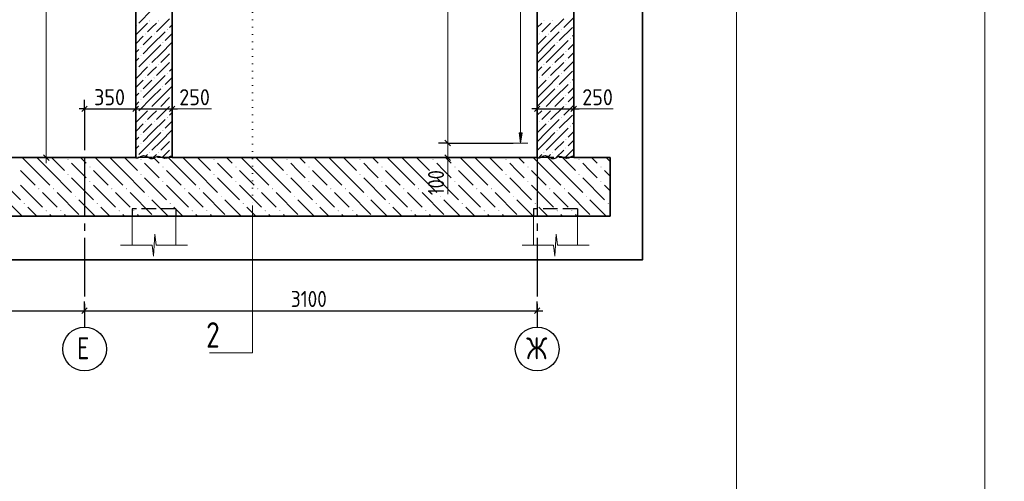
# Model space of a CAD drawing. Header units: millimetres. Extents: x 0 to 42000, y 0 to 29700.
# Tile 15 of 18: x 15179 to 28666, y 15789 to 22108. Entities that reach past the tile are written whole.
import ezdxf

# ---------------------------------------------------------------- set-up
doc = ezdxf.new("R2010")
doc.units = ezdxf.units.MM
for name, pattern in [('______2', [270, 200, -70]), ('______5', [1100, 800, -100, 100, -100]), ('______9', [100, 0, -100])]:
    doc.linetypes.add(name, pattern=pattern)
for name, color, linetype, lineweight in [('Standard', 7, 'Continuous', 25), ('ЖБ Плита Фундамента верхний уровень', 7, 'Continuous', 35), ('ЖБ Стена верхний уровень', 7, 'Continuous', 35), ('Примечания', 7, 'Continuous', 13), ('Размерная линия_ общее', 7, 'Continuous', 13), ('Сечения символ', 7, 'Continuous', 25), ('Стена обрамление П-обр.', 7, 'Continuous', 35)]:
    doc.layers.add(name, color=color, linetype=linetype, lineweight=lineweight)
doc.layers.add('Оси', color=7, linetype='______5')
doc.layers.add('Размерная выноска', color=7, linetype='Continuous')
doc.styles.add('ISOCPEUR', font='txt')

msp = doc.modelspace()

# ---------------------------------------------------------------- hatches: boundary and pattern name
at = {"layer": 'ЖБ Плита Фундамента верхний уровень', "linetype": 'Continuous', "lineweight": 18, "transparency": 33554687}
for points in [[(15835, 20192), (15841, 20199), (15848, 20192), (15841, 20186)], [(16135, 20092), (16141, 20099), (16148, 20092), (16141, 20086)], [(16835, 20192), (16841, 20199), (16848, 20192), (16841, 20186)], [(17135, 20092), (17141, 20099), (17148, 20092), (17141, 20086)], [(17835, 20192), (17841, 20199), (17848, 20192), (17841, 20186)], [(18135, 20092), (18141, 20099), (18148, 20092), (18141, 20086)], [(18835, 20192), (18841, 20199), (18848, 20192), (18841, 20186)], [(19135, 20092), (19141, 20099), (19148, 20092), (19141, 20086)], [(19835, 20192), (19841, 20199), (19848, 20192), (19841, 20186)], [(20135, 20092), (20141, 20099), (20148, 20092), (20141, 20086)], [(20835, 20192), (20841, 20199), (20848, 20192), (20841, 20186)], [(21135, 20092), (21141, 20099), (21148, 20092), (21141, 20086)], [(21835, 20192), (21841, 20199), (21848, 20192), (21841, 20186)], [(22135, 20092), (22141, 20099), (22148, 20092), (22141, 20086)], [(22835, 20192), (22841, 20199), (22848, 20192), (22841, 20186)], [(23135, 20092), (23141, 20099), (23148, 20092), (23141, 20086)], [(15835, 19992), (15841, 19999), (15848, 19992), (15841, 19986)], [(16835, 19992), (16841, 19999), (16848, 19992), (16841, 19986)], [(17835, 19992), (17841, 19999), (17848, 19992), (17841, 19986)], [(18835, 19992), (18841, 19999), (18848, 19992), (18841, 19986)], [(19835, 19992), (19841, 19999), (19848, 19992), (19841, 19986)], [(20835, 19992), (20841, 19999), (20848, 19992), (20841, 19986)], [(21835, 19992), (21841, 19999), (21848, 19992), (21841, 19986)], [(22835, 19992), (22841, 19999), (22848, 19992), (22841, 19986)], [(16135, 19892), (16141, 19899), (16148, 19892), (16141, 19886)], [(17135, 19892), (17141, 19899), (17148, 19892), (17141, 19886)], [(18135, 19892), (18141, 19899), (18148, 19892), (18141, 19886)], [(19135, 19892), (19141, 19899), (19148, 19892), (19141, 19886)], [(20135, 19892), (20141, 19899), (20148, 19892), (20141, 19886)], [(21135, 19892), (21141, 19899), (21148, 19892), (21141, 19886)], [(22135, 19892), (22141, 19899), (22148, 19892), (22141, 19886)], [(23135, 19892), (23141, 19899), (23148, 19892), (23141, 19886)], [(15435, 19792), (15441, 19799), (15448, 19792), (15441, 19786)], [(15635, 19792), (15641, 19799), (15648, 19792), (15641, 19786)], [(15935, 19692), (15941, 19699), (15948, 19692), (15941, 19686)], [(16435, 19792), (16441, 19799), (16448, 19792), (16441, 19786)], [(16635, 19792), (16641, 19799), (16648, 19792), (16641, 19786)], [(16935, 19692), (16941, 19699), (16948, 19692), (16941, 19686)], [(17435, 19792), (17441, 19799), (17448, 19792), (17441, 19786)], [(17635, 19792), (17641, 19799), (17648, 19792), (17641, 19786)], [(17935, 19692), (17941, 19699), (17948, 19692), (17941, 19686)], [(18435, 19792), (18441, 19799), (18448, 19792), (18441, 19786)], [(18635, 19792), (18641, 19799), (18648, 19792), (18641, 19786)], [(18935, 19692), (18941, 19699), (18948, 19692), (18941, 19686)], [(19435, 19792), (19441, 19799), (19448, 19792), (19441, 19786)], [(19635, 19792), (19641, 19799), (19648, 19792), (19641, 19786)], [(19935, 19692), (19941, 19699), (19948, 19692), (19941, 19686)], [(20435, 19792), (20441, 19799), (20448, 19792), (20441, 19786)], [(20635, 19792), (20641, 19799), (20648, 19792), (20641, 19786)], [(20935, 19692), (20941, 19699), (20948, 19692), (20941, 19686)], [(21435, 19792), (21441, 19799), (21448, 19792), (21441, 19786)], [(21635, 19792), (21641, 19799), (21648, 19792), (21641, 19786)], [(21935, 19692), (21941, 19699), (21948, 19692), (21941, 19686)], [(22435, 19792), (22441, 19799), (22448, 19792), (22441, 19786)], [(22635, 19792), (22641, 19799), (22648, 19792), (22641, 19786)], [(22935, 19692), (22941, 19699), (22948, 19692), (22941, 19686)], [(15235, 19592), (15241, 19599), (15248, 19592), (15241, 19586)], [(16235, 19592), (16241, 19599), (16248, 19592), (16241, 19586)], [(17235, 19592), (17241, 19599), (17248, 19592), (17241, 19586)], [(18235, 19592), (18241, 19599), (18248, 19592), (18241, 19586)], [(19235, 19592), (19241, 19599), (19248, 19592), (19241, 19586)], [(20235, 19592), (20241, 19599), (20248, 19592), (20241, 19586)], [(21235, 19592), (21241, 19599), (21248, 19592), (21241, 19586)], [(22235, 19592), (22241, 19599), (22248, 19592), (22241, 19586)], [(23235, 19592), (23241, 19599), (23248, 19592), (23241, 19586)], [(15535, 19492), (15541, 19499), (15548, 19492), (15541, 19486)], [(15735, 19492), (15741, 19499), (15748, 19492), (15741, 19486)], [(16535, 19492), (16541, 19499), (16548, 19492), (16541, 19486)], [(16735, 19492), (16741, 19499), (16748, 19492), (16741, 19486)], [(17535, 19492), (17541, 19499), (17548, 19492), (17541, 19486)], [(17735, 19492), (17741, 19499), (17748, 19492), (17741, 19486)], [(18535, 19492), (18541, 19499), (18548, 19492), (18541, 19486)], [(18735, 19492), (18741, 19499), (18748, 19492), (18741, 19486)], [(19535, 19492), (19541, 19499), (19548, 19492), (19541, 19486)], [(19735, 19492), (19741, 19499), (19748, 19492), (19741, 19486)], [(20535, 19492), (20541, 19499), (20548, 19492), (20541, 19486)], [(20735, 19492), (20741, 19499), (20748, 19492), (20741, 19486)], [(21535, 19492), (21541, 19499), (21548, 19492), (21541, 19486)], [(21735, 19492), (21741, 19499), (21748, 19492), (21741, 19486)], [(22535, 19492), (22541, 19499), (22548, 19492), (22541, 19486)], [(22735, 19492), (22741, 19499), (22748, 19492), (22741, 19486)]]:
    msp.add_hatch(color=7, dxfattribs=at).paths.add_polyline_path(points, flags=16)
at = {"layer": 'ЖБ Стена верхний уровень', "linetype": 'Continuous', "lineweight": 18, "transparency": 33554687}
for points in [[(16776, 22032), (16781, 22037), (16786, 22032), (16781, 22027)], [(16956, 22092), (16961, 22097), (16966, 22092), (16961, 22087)], [(17076, 22092), (17081, 22097), (17086, 22092), (17081, 22087)], [(22356, 22092), (22361, 22097), (22366, 22092), (22361, 22087)], [(22476, 22092), (22481, 22097), (22486, 22092), (22481, 22087)], [(16896, 21912), (16901, 21917), (16906, 21912), (16901, 21907)], [(17016, 21912), (17021, 21917), (17026, 21912), (17021, 21907)], [(17196, 21972), (17201, 21977), (17206, 21972), (17201, 21967)], [(22296, 21912), (22301, 21917), (22306, 21912), (22301, 21907)], [(22416, 21912), (22421, 21917), (22426, 21912), (22421, 21907)], [(22596, 21972), (22601, 21977), (22606, 21972), (22601, 21967)], [(22716, 21852), (22721, 21857), (22726, 21852), (22721, 21847)], [(16836, 21732), (16841, 21737), (16846, 21732), (16841, 21727)], [(17136, 21792), (17141, 21797), (17146, 21792), (17141, 21787)], [(22536, 21792), (22541, 21797), (22546, 21792), (22541, 21787)], [(16836, 21612), (16841, 21617), (16846, 21612), (16841, 21607)], [(17256, 21672), (17261, 21677), (17266, 21672), (17261, 21667)], [(22656, 21672), (22661, 21677), (22666, 21672), (22661, 21667)], [(16956, 21492), (16961, 21497), (16966, 21492), (16961, 21487)], [(17076, 21492), (17081, 21497), (17086, 21492), (17081, 21487)], [(17256, 21552), (17261, 21557), (17266, 21552), (17261, 21547)], [(22356, 21492), (22361, 21497), (22366, 21492), (22361, 21487)], [(22476, 21492), (22481, 21497), (22486, 21492), (22481, 21487)], [(22656, 21552), (22661, 21557), (22666, 21552), (22661, 21547)], [(16776, 21432), (16781, 21437), (16786, 21432), (16781, 21427)], [(16896, 21312), (16901, 21317), (16906, 21312), (16901, 21307)], [(17016, 21312), (17021, 21317), (17026, 21312), (17021, 21307)], [(17196, 21372), (17201, 21377), (17206, 21372), (17201, 21367)], [(22296, 21312), (22301, 21317), (22306, 21312), (22301, 21307)], [(22416, 21312), (22421, 21317), (22426, 21312), (22421, 21307)], [(22596, 21372), (22601, 21377), (22606, 21372), (22601, 21367)], [(17136, 21192), (17141, 21197), (17146, 21192), (17141, 21187)], [(22536, 21192), (22541, 21197), (22546, 21192), (22541, 21187)], [(22716, 21252), (22721, 21257), (22726, 21252), (22721, 21247)], [(16836, 21132), (16841, 21137), (16846, 21132), (16841, 21127)], [(17256, 21072), (17261, 21077), (17266, 21072), (17261, 21067)], [(22656, 21072), (22661, 21077), (22666, 21072), (22661, 21067)], [(16836, 21012), (16841, 21017), (16846, 21012), (16841, 21007)], [(17256, 20952), (17261, 20957), (17266, 20952), (17261, 20947)], [(22656, 20952), (22661, 20957), (22666, 20952), (22661, 20947)], [(16776, 20832), (16781, 20837), (16786, 20832), (16781, 20827)], [(16956, 20892), (16961, 20897), (16966, 20892), (16961, 20887)], [(17076, 20892), (17081, 20897), (17086, 20892), (17081, 20887)], [(17196, 20772), (17201, 20777), (17206, 20772), (17201, 20767)], [(22356, 20892), (22361, 20897), (22366, 20892), (22361, 20887)], [(22476, 20892), (22481, 20897), (22486, 20892), (22481, 20887)], [(22596, 20772), (22601, 20777), (22606, 20772), (22601, 20767)], [(16896, 20712), (16901, 20717), (16906, 20712), (16901, 20707)], [(17016, 20712), (17021, 20717), (17026, 20712), (17021, 20707)], [(22296, 20712), (22301, 20717), (22306, 20712), (22301, 20707)], [(22416, 20712), (22421, 20717), (22426, 20712), (22421, 20707)], [(22716, 20652), (22721, 20657), (22726, 20652), (22721, 20647)], [(16836, 20532), (16841, 20537), (16846, 20532), (16841, 20527)], [(17136, 20592), (17141, 20597), (17146, 20592), (17141, 20587)], [(22536, 20592), (22541, 20597), (22546, 20592), (22541, 20587)], [(16836, 20412), (16841, 20417), (16846, 20412), (16841, 20407)], [(17256, 20472), (17261, 20477), (17266, 20472), (17261, 20467)], [(22656, 20472), (22661, 20477), (22666, 20472), (22661, 20467)], [(16776, 20232), (16781, 20237), (16786, 20232), (16781, 20227)], [(16956, 20292), (16961, 20297), (16966, 20292), (16961, 20287)], [(17076, 20292), (17081, 20297), (17086, 20292), (17081, 20287)], [(17256, 20352), (17261, 20357), (17266, 20352), (17261, 20347)], [(22356, 20292), (22361, 20297), (22366, 20292), (22361, 20287)], [(22476, 20292), (22481, 20297), (22486, 20292), (22481, 20287)], [(22656, 20352), (22661, 20357), (22666, 20352), (22661, 20347)]]:
    msp.add_hatch(color=7, dxfattribs=at).paths.add_polyline_path(points, flags=16)
at = {"layer": 'Стена обрамление П-обр.', "linetype": 'Continuous', "lineweight": 13, "transparency": 33554687}
msp.add_hatch(color=7, dxfattribs=at).paths.add_polyline_path([(22061, 20560), (22041, 20420), (22021, 20560)], flags=16)

# ---------------------------------------------------------------- linework, layer by layer
at = {"layer": 'Standard', "color": 7, "linetype": 'Continuous', "lineweight": 13, "transparency": 33554687}
for p, q in [((21042, 25620), (21042, 20420)), ((21042, 20420), (21042, 20220)), ((21042, 20220), (21042, 20145)), ((17010, 18870), (17029, 19170)), ((17029, 19170), (17047, 19020)), ((22510, 18870), (22529, 19170)), ((22529, 19170), (22547, 19020)), ((16560, 19020), (16992, 19020)), ((16992, 19020), (17010, 18870)), ((17047, 19020), (17480, 19020)), ((17480, 19020), (17480, 19020)), ((22060, 19020), (22492, 19020)), ((22492, 19020), (22510, 18870)), ((22547, 19020), (22980, 19020)), ((22980, 19020), (22980, 19020))]:
    msp.add_line(p, q, dxfattribs=at)
at = {"layer": 'Standard', "color": 7, "linetype": 'Continuous', "lineweight": 25, "transparency": 33554687}
for p, q in [((16030, 20850), (16105, 20925)), ((16730, 20850), (16805, 20925)), ((17230, 20850), (17305, 20925)), ((22230, 20850), (22305, 20925)), ((22730, 20850), (22805, 20925)), ((21004, 20458), (21079, 20382)), ((21004, 20258), (21079, 20182)), ((16030, 18087), (16105, 18162)), ((22230, 18087), (22305, 18162))]:
    msp.add_line(p, q, dxfattribs=at)
at = {"layer": 'Standard', "color": 7, "linetype": 'Continuous', "lineweight": -3, "transparency": 33554687}
for p, q in [((16068, 20887), (16068, 21012)), ((16768, 20887), (16768, 21012)), ((17268, 20887), (17268, 21012)), ((22268, 20887), (22268, 21012)), ((22268, 20887), (22268, 20971)), ((22768, 20887), (22768, 21012)), ((22768, 20887), (22768, 20971)), ((16068, 20887), (15993, 20887)), ((16068, 20887), (16068, 20762)), ((16068, 20887), (16068, 20320)), ((16068, 20887), (16768, 20887)), ((16768, 20887), (16768, 20762)), ((16768, 20887), (16768, 20320)), ((16768, 20887), (17268, 20887)), ((17268, 20887), (17268, 20762)), ((17268, 20887), (17268, 20849)), ((17268, 20887), (17343, 20887)), ((22268, 20887), (22193, 20887)), ((22268, 20887), (22268, 20762)), ((22268, 20887), (22768, 20887)), ((22768, 20887), (22768, 20762)), ((22768, 20887), (22843, 20887)), ((21042, 20420), (20917, 20420)), ((21042, 20420), (21167, 20420)), ((21042, 20420), (21941, 20420)), ((21042, 20220), (20917, 20220)), ((21042, 20220), (21167, 20220)), ((21042, 20220), (22168, 20220)), ((16068, 18125), (16068, 18250)), ((22268, 18125), (22268, 18250)), ((10068, 18125), (16068, 18125)), ((16068, 18125), (16068, 18000)), ((16068, 18125), (16068, 18000)), ((16068, 18125), (22268, 18125)), ((22268, 18125), (22268, 18000)), ((22268, 18125), (22268, 18000)), ((22268, 18125), (22343, 18125))]:
    msp.add_line(p, q, dxfattribs=at)
at = {"layer": 'Standard', "color": 7, "linetype": 'Continuous', "lineweight": 18, "transparency": 33554687}
for p, q in [((16718, 19420), (16718, 19020)), ((17318, 19420), (17318, 19020)), ((22218, 19420), (22218, 19020)), ((22818, 19420), (22818, 19020))]:
    msp.add_line(p, q, dxfattribs=at)
at = {"layer": 'Standard', "color": 7, "linetype": 'Continuous', "lineweight": 13, "transparency": 33554687}
for points in [[(28398, 29200), (2000, 29200), (2000, 6000), (28398, 6000), (28398, 29200)], [(41500, 29200), (25000, 29200), (25000, 6000), (41500, 6000), (41500, 29200)]]:
    msp.add_lwpolyline(points, dxfattribs=at)
at = {"layer": 'Standard', "color": 254, "linetype": 'Continuous', "lineweight": 35, "true_color": 0xc4c4ff, "transparency": 33554687}
msp.add_lwpolyline([(4208, 18820), (23709, 18820), (23709, 26900), (4208, 26900), (4208, 18820)], dxfattribs=at)
at = {"layer": 'ЖБ Плита Фундамента верхний уровень', "color": 7, "linetype": 'Continuous', "lineweight": 35, "transparency": 33554687}
for p, q in [((16768, 20220), (11968, 20220)), ((22268, 20220), (17268, 20220)), ((23268, 20220), (22768, 20220)), ((23268, 19420), (23268, 20220)), ((5468, 19420), (23268, 19420))]:
    msp.add_line(p, q, dxfattribs=at)
at = {"layer": 'ЖБ Плита Фундамента верхний уровень', "color": 252, "linetype": 'Continuous', "lineweight": 18, "true_color": 0x8f8f8f, "transparency": 33554687}
for p, q in [((15391, 20042), (15213, 20220)), ((15413, 20220), (15591, 20042)), ((15613, 20220), (15791, 20042)), ((15991, 20042), (15891, 20142)), ((16013, 20220), (16091, 20142)), ((16391, 20042), (16213, 20220)), ((16413, 20220), (16591, 20042)), ((16613, 20220), (16791, 20042)), ((16991, 20042), (16891, 20142)), ((17013, 20220), (17091, 20142)), ((17391, 20042), (17213, 20220)), ((17413, 20220), (17591, 20042)), ((17613, 20220), (17791, 20042)), ((17991, 20042), (17891, 20142)), ((18013, 20220), (18091, 20142)), ((18391, 20042), (18213, 20220)), ((18413, 20220), (18591, 20042)), ((18613, 20220), (18791, 20042)), ((18991, 20042), (18891, 20142)), ((19013, 20220), (19091, 20142)), ((19391, 20042), (19213, 20220)), ((19413, 20220), (19591, 20042)), ((19613, 20220), (19791, 20042)), ((19991, 20042), (19891, 20142)), ((20013, 20220), (20091, 20142)), ((20391, 20042), (20213, 20220)), ((20413, 20220), (20591, 20042)), ((20613, 20220), (20791, 20042)), ((20991, 20042), (20891, 20142)), ((21013, 20220), (21091, 20142)), ((21391, 20042), (21213, 20220)), ((21413, 20220), (21591, 20042)), ((21613, 20220), (21791, 20042)), ((21991, 20042), (21891, 20142)), ((22013, 20220), (22091, 20142)), ((22391, 20042), (22213, 20220)), ((22413, 20220), (22591, 20042)), ((22613, 20220), (22791, 20042)), ((22991, 20042), (22891, 20142)), ((23013, 20220), (23091, 20142)), ((23268, 20165), (23213, 20220)), ((15191, 20042), (15391, 19842)), ((15391, 20042), (15591, 19842)), ((15591, 20042), (15891, 19742)), ((16091, 19942), (15991, 20042)), ((16191, 20042), (16391, 19842)), ((16391, 20042), (16591, 19842)), ((16591, 20042), (16891, 19742)), ((17091, 19942), (16991, 20042)), ((17191, 20042), (17391, 19842)), ((17391, 20042), (17591, 19842)), ((17591, 20042), (17891, 19742)), ((18091, 19942), (17991, 20042)), ((18191, 20042), (18391, 19842)), ((18391, 20042), (18591, 19842)), ((18591, 20042), (18891, 19742)), ((19091, 19942), (18991, 20042)), ((19191, 20042), (19391, 19842)), ((19391, 20042), (19591, 19842)), ((19591, 20042), (19891, 19742)), ((20091, 19942), (19991, 20042)), ((20191, 20042), (20391, 19842)), ((20391, 20042), (20591, 19842)), ((20591, 20042), (20891, 19742)), ((21091, 19942), (20991, 20042)), ((21191, 20042), (21391, 19842)), ((21391, 20042), (21591, 19842)), ((21591, 20042), (21891, 19742)), ((22091, 19942), (21991, 20042)), ((22191, 20042), (22391, 19842)), ((22391, 20042), (22591, 19842)), ((22591, 20042), (22891, 19742)), ((23091, 19942), (22991, 20042)), ((23191, 20042), (23268, 19965)), ((14891, 19942), (15191, 19642)), ((15191, 19842), (15491, 19542)), ((15891, 19942), (16191, 19642)), ((16191, 19842), (16491, 19542)), ((16891, 19942), (17191, 19642)), ((17191, 19842), (17491, 19542)), ((17891, 19942), (18191, 19642)), ((18191, 19842), (18491, 19542)), ((18891, 19942), (19191, 19642)), ((19191, 19842), (19491, 19542)), ((19891, 19942), (20191, 19642)), ((20191, 19842), (20491, 19542)), ((20891, 19942), (21191, 19642)), ((21191, 19842), (21491, 19542)), ((21891, 19942), (22191, 19642)), ((22191, 19842), (22491, 19542)), ((22891, 19942), (23191, 19642)), ((23191, 19842), (23268, 19765)), ((15591, 19642), (15491, 19742)), ((15691, 19742), (15991, 19442)), ((16591, 19642), (16491, 19742)), ((16691, 19742), (16991, 19442)), ((17591, 19642), (17491, 19742)), ((17691, 19742), (17991, 19442)), ((18591, 19642), (18491, 19742)), ((18691, 19742), (18991, 19442)), ((19591, 19642), (19491, 19742)), ((19691, 19742), (19991, 19442)), ((20591, 19642), (20491, 19742)), ((20691, 19742), (20991, 19442)), ((21591, 19642), (21491, 19742)), ((21691, 19742), (21991, 19442)), ((22591, 19642), (22491, 19742)), ((22691, 19742), (22991, 19442)), ((14991, 19642), (15213, 19420)), ((15691, 19542), (15591, 19642)), ((15991, 19642), (16213, 19420)), ((16691, 19542), (16591, 19642)), ((16991, 19642), (17213, 19420)), ((17691, 19542), (17591, 19642)), ((17991, 19642), (18213, 19420)), ((18691, 19542), (18591, 19642)), ((18991, 19642), (19213, 19420)), ((19691, 19542), (19591, 19642)), ((19991, 19642), (20213, 19420)), ((20691, 19542), (20591, 19642)), ((20991, 19642), (21213, 19420)), ((21691, 19542), (21591, 19642)), ((21991, 19642), (22213, 19420)), ((22691, 19542), (22591, 19642)), ((22991, 19642), (23213, 19420)), ((15413, 19420), (15291, 19542)), ((15591, 19442), (15613, 19420)), ((15791, 19442), (15813, 19420)), ((16413, 19420), (16291, 19542)), ((16591, 19442), (16613, 19420)), ((16791, 19442), (16813, 19420)), ((17413, 19420), (17291, 19542)), ((17591, 19442), (17613, 19420)), ((17791, 19442), (17813, 19420)), ((18413, 19420), (18291, 19542)), ((18591, 19442), (18613, 19420)), ((18791, 19442), (18813, 19420)), ((19413, 19420), (19291, 19542)), ((19591, 19442), (19613, 19420)), ((19791, 19442), (19813, 19420)), ((20413, 19420), (20291, 19542)), ((20591, 19442), (20613, 19420)), ((20791, 19442), (20813, 19420)), ((21413, 19420), (21291, 19542)), ((21591, 19442), (21613, 19420)), ((21791, 19442), (21813, 19420)), ((22413, 19420), (22291, 19542)), ((22591, 19442), (22613, 19420)), ((22791, 19442), (22813, 19420))]:
    msp.add_line(p, q, dxfattribs=at)
at = {"layer": 'ЖБ Стена верхний уровень', "color": 7, "linetype": 'Continuous', "lineweight": 35, "transparency": 33554687}
for p, q in [((22268, 25700), (22268, 20220)), ((22768, 20220), (22768, 25700)), ((16768, 25300), (16768, 20220)), ((17268, 20220), (17268, 25300))]:
    msp.add_line(p, q, dxfattribs=at)
at = {"layer": 'ЖБ Стена верхний уровень', "color": 251, "linetype": 'Continuous', "lineweight": 18, "true_color": 0x494949, "transparency": 33554687}
for p, q in [((16991, 22242), (16811, 22062)), ((17231, 22122), (17051, 21942)), ((22631, 22122), (22451, 21942)), ((22768, 22139), (22631, 22002)), ((16931, 22062), (16768, 21899)), ((16931, 21942), (16991, 22002)), ((16991, 22002), (17051, 22062)), ((17268, 22039), (17231, 22002)), ((22331, 22062), (22268, 21999)), ((22331, 21942), (22391, 22002)), ((22391, 22002), (22451, 22062)), ((22751, 22002), (22571, 21822)), ((16871, 21882), (16768, 21779)), ((16991, 21882), (16871, 21762)), ((16991, 21762), (17171, 21942)), ((17268, 21919), (17171, 21822)), ((22271, 21882), (22268, 21879)), ((22391, 21882), (22271, 21762)), ((22391, 21762), (22571, 21942)), ((22768, 21899), (22751, 21882)), ((16991, 21762), (16871, 21642)), ((17111, 21762), (16991, 21642)), ((17111, 21642), (17268, 21799)), ((22391, 21762), (22271, 21642)), ((22511, 21762), (22391, 21642)), ((22511, 21642), (22691, 21822)), ((22768, 21779), (22691, 21702)), ((16768, 21659), (16811, 21702)), ((16811, 21582), (16768, 21539)), ((16991, 21642), (16811, 21462)), ((17111, 21642), (16991, 21522)), ((17231, 21642), (17111, 21522)), ((22391, 21642), (22268, 21519)), ((22511, 21642), (22391, 21522)), ((22631, 21642), (22511, 21522)), ((22691, 21582), (22751, 21642)), ((22751, 21642), (22768, 21659)), ((16931, 21462), (16768, 21299)), ((16991, 21402), (17051, 21462)), ((17231, 21522), (17051, 21342)), ((22331, 21462), (22268, 21399)), ((22391, 21402), (22451, 21462)), ((22631, 21522), (22451, 21342)), ((22768, 21539), (22631, 21402)), ((16931, 21342), (16991, 21402)), ((16991, 21162), (17171, 21342)), ((17268, 21319), (17171, 21222)), ((17268, 21439), (17231, 21402)), ((22331, 21342), (22391, 21402)), ((22391, 21162), (22571, 21342)), ((22751, 21402), (22571, 21222)), ((16871, 21282), (16768, 21179)), ((16991, 21282), (16871, 21162)), ((17111, 21042), (17268, 21199)), ((22271, 21282), (22268, 21279)), ((22391, 21282), (22271, 21162)), ((22511, 21042), (22691, 21222)), ((22768, 21179), (22691, 21102)), ((22768, 21299), (22751, 21282)), ((16768, 21059), (16811, 21102)), ((16991, 21042), (16811, 20862)), ((16991, 21162), (16871, 21042)), ((17111, 21162), (16991, 21042)), ((17111, 21042), (16991, 20922)), ((17231, 21042), (17111, 20922)), ((22391, 21042), (22268, 20919)), ((22391, 21162), (22271, 21042)), ((22511, 21162), (22391, 21042)), ((22511, 21042), (22391, 20922)), ((22631, 21042), (22511, 20922)), ((22691, 20982), (22751, 21042)), ((22751, 21042), (22768, 21059)), ((16811, 20982), (16768, 20939)), ((17231, 20922), (17051, 20742)), ((22631, 20922), (22451, 20742)), ((22768, 20939), (22631, 20802)), ((16931, 20862), (16768, 20699)), ((16931, 20742), (16991, 20802)), ((16991, 20802), (17051, 20862)), ((17268, 20839), (17231, 20802)), ((22331, 20862), (22268, 20799)), ((22331, 20742), (22391, 20802)), ((22391, 20802), (22451, 20862)), ((22751, 20802), (22571, 20622)), ((16871, 20682), (16768, 20579)), ((16991, 20682), (16871, 20562)), ((16991, 20562), (17171, 20742)), ((17268, 20719), (17171, 20622)), ((22271, 20682), (22268, 20679)), ((22391, 20682), (22271, 20562)), ((22391, 20562), (22571, 20742)), ((22768, 20699), (22751, 20682)), ((16768, 20459), (16811, 20502)), ((16991, 20562), (16871, 20442)), ((17111, 20562), (16991, 20442)), ((17111, 20442), (17268, 20599)), ((22391, 20562), (22271, 20442)), ((22511, 20562), (22391, 20442)), ((22511, 20442), (22691, 20622)), ((22768, 20579), (22691, 20502)), ((16811, 20382), (16768, 20339)), ((16991, 20442), (16811, 20262)), ((17111, 20442), (16991, 20322)), ((17231, 20442), (17111, 20322)), ((22391, 20442), (22268, 20319)), ((22511, 20442), (22391, 20322)), ((22631, 20442), (22511, 20322)), ((22691, 20382), (22751, 20442)), ((22751, 20442), (22768, 20459)), ((16931, 20262), (16889, 20220)), ((17009, 20220), (17051, 20262)), ((17231, 20322), (17129, 20220)), ((17268, 20239), (17249, 20220)), ((22331, 20262), (22289, 20220)), ((22409, 20220), (22451, 20262)), ((22631, 20322), (22529, 20220)), ((22768, 20339), (22649, 20220))]:
    msp.add_line(p, q, dxfattribs=at)
at = {"layer": 'Оси', "color": 8, "linetype": '______5', "lineweight": -3, "transparency": 33554687}
for p, q in [((16068, 20220), (16068, 17900)), ((22268, 20220), (22268, 17900))]:
    msp.add_line(p, q, dxfattribs=at)
at = {"layer": 'Оси', "color": 7, "linetype": 'Continuous', "lineweight": -3, "transparency": 33554687}
for centre in [(16068, 17600), (22268, 17600)]:
    msp.add_circle(centre, 300, dxfattribs=at)
at = {"layer": 'Примечания', "color": 253, "linetype": '______2', "lineweight": -3, "true_color": 0xababab, "transparency": 33554687}
for p, q in [((17268, 20220), (16768, 20220)), ((22768, 20220), (22268, 20220)), ((16718, 19520), (16718, 19420)), ((17318, 19520), (16718, 19520)), ((17318, 19520), (17318, 19420)), ((22218, 19520), (22218, 19420)), ((22818, 19520), (22218, 19520)), ((22818, 19520), (22818, 19420))]:
    msp.add_line(p, q, dxfattribs=at)
at = {"layer": 'Примечания', "color": 7, "linetype": 'Continuous', "lineweight": 25, "transparency": 33554687}
for points in [[(16768, 20215), (16783, 20215), (16799, 20216), (16813, 20220), (16825, 20227), (16835, 20235), (16846, 20241), (16861, 20245), (16877, 20247), (16892, 20245), (16907, 20241), (16921, 20236), (16933, 20229), (16944, 20222), (16955, 20216), (16969, 20210), (16984, 20207), (17000, 20208), (17015, 20211), (17027, 20217), (17037, 20225), (17049, 20232), (17062, 20237), (17078, 20238), (17094, 20235), (17108, 20231), (17121, 20225), (17135, 20220), (17149, 20216), (17165, 20213), (17168, 20213)], [(17168, 20215), (17183, 20215), (17199, 20216), (17213, 20220), (17225, 20227), (17235, 20235), (17246, 20241), (17261, 20245), (17268, 20246)], [(22268, 20215), (22283, 20215), (22299, 20216), (22313, 20220), (22325, 20227), (22335, 20235), (22346, 20241), (22361, 20245), (22377, 20247), (22392, 20245), (22407, 20241), (22421, 20236), (22433, 20229), (22444, 20222), (22455, 20216), (22469, 20210), (22484, 20207), (22500, 20208), (22515, 20211), (22527, 20217), (22537, 20225), (22549, 20232), (22562, 20237), (22578, 20238), (22594, 20235), (22608, 20231), (22621, 20225), (22635, 20220), (22649, 20216), (22665, 20213), (22668, 20213)], [(22668, 20215), (22683, 20215), (22699, 20216), (22713, 20220), (22725, 20227), (22735, 20235), (22746, 20241), (22761, 20245), (22768, 20246)]]:
    msp.add_lwpolyline(points, dxfattribs=at)
at = {"layer": 'Размерная выноска', "color": 7, "linetype": 'Continuous', "lineweight": 13, "transparency": 33554687}
for p, q in [((17808, 20887), (17268, 20887)), ((23308, 20887), (22768, 20887)), ((21042, 20220), (21042, 19720))]:
    msp.add_line(p, q, dxfattribs=at)
at = {"layer": 'Размерная линия_ общее', "color": 7, "linetype": 'Continuous', "lineweight": 13, "transparency": 33554687}
for p, q in [((15544, 25300), (15544, 20220)), ((15544, 20220), (15544, 20145))]:
    msp.add_line(p, q, dxfattribs=at)
at = {"layer": 'Размерная линия_ общее', "color": 7, "linetype": 'Continuous', "lineweight": 25, "transparency": 33554687}
msp.add_line((15506, 20258), (15581, 20182), dxfattribs=at)
at = {"layer": 'Размерная линия_ общее', "color": 253, "linetype": 'Continuous', "lineweight": -3, "true_color": 0xa0a0a0, "transparency": 33554687}
for q in [(15311, 20220), (15419, 20220), (15669, 20220)]:
    msp.add_line((15544, 20220), q, dxfattribs=at)
at = {"layer": 'Сечения символ', "color": 7, "linetype": '______9', "lineweight": 13, "transparency": 33554687}
msp.add_line((18368, 25910), (18368, 19566), dxfattribs=at)
at = {"layer": 'Сечения символ', "color": 7, "linetype": 'Continuous', "lineweight": 13, "transparency": 33554687}
msp.add_lwpolyline([(18368, 19566), (18368, 17550), (17778, 17550)], dxfattribs=at)
at = {"layer": 'Стена обрамление П-обр.', "color": 251, "linetype": 'Continuous', "lineweight": 13, "true_color": 0x494949, "transparency": 33554687}
for p, q in [((22041, 20560), (22041, 25480)), ((22041, 20420), (22021, 20560)), ((22021, 20560), (22061, 20560)), ((22061, 20560), (22041, 20420)), ((22041, 20420), (21941, 20420)), ((22041, 20420), (22141, 20420)), ((22041, 20420), (22041, 20420))]:
    msp.add_line(p, q, dxfattribs=at)

# ---------------------------------------------------------------- texts
at = {"layer": 'Standard', "color": 7, "linetype": 'Continuous', "lineweight": 25, "transparency": 33554687, "char_height": 220, "attachment_point": 7, "style": 'ISOCPEUR'}
for s, insert, width in [('\\W0.91;350', (16198, 20937), 562), ('\\W0.91;250', (17365, 20937), 561.99), ('\\W0.91;250', (22885, 20937), 561.99), ('\\W0.87;3100', (18893, 18175), 666.9)]:
    msp.add_mtext(s, dxfattribs=dict(at, insert=insert, width=width))
at = {"layer": 'Standard', "color": 7, "linetype": 'Continuous', "lineweight": 25, "transparency": 33554687, "insert": (20992, 19707), "char_height": 220, "width": 508.57, "attachment_point": 7, "rotation": 90, "style": 'ISOCPEUR'}
msp.add_mtext('\\W0.83;100', dxfattribs=at)
at = {"layer": 'Оси', "color": 7, "linetype": 'Continuous', "lineweight": 25, "transparency": 33554687, "char_height": 300, "attachment_point": 7, "style": 'ISOCPEUR'}
for s, insert, width in [('\\W0.78;Е', (15963, 17460), 326.41), ('\\W0.83;Ж', (22118, 17460), 425)]:
    msp.add_mtext(s, dxfattribs=dict(at, insert=insert, width=width))
at = {"layer": 'Сечения символ', "color": 7, "linetype": 'Continuous', "lineweight": 35, "transparency": 33554687, "insert": (17733, 17618), "char_height": 350, "width": 380.81, "attachment_point": 7, "style": 'ISOCPEUR'}
msp.add_mtext('\\W0.78;2', dxfattribs=at)

doc.saveas('drawing.dxf')
